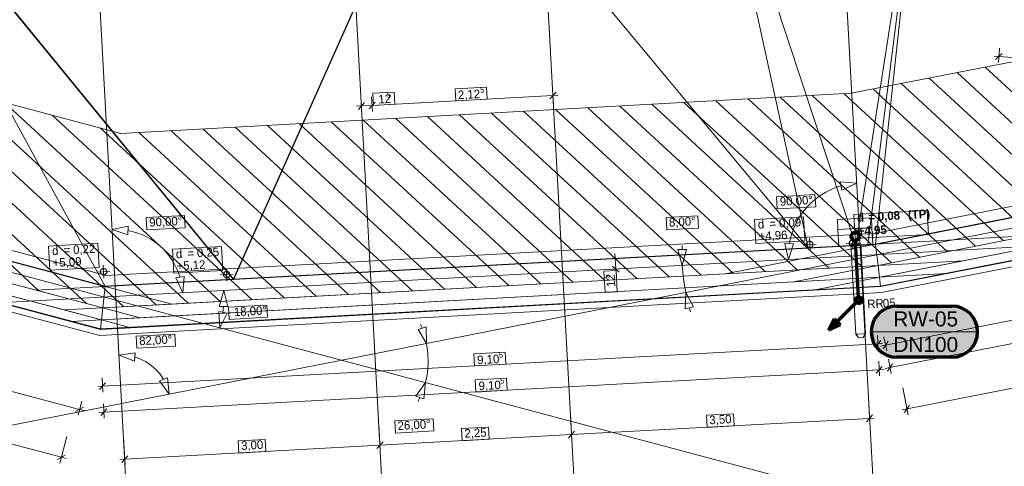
# Model space of a CAD drawing. Extents: x -181 to 1388, y 138 to 979.
# Tile 7 of 30: x 565 to 796, y 272 to 376. Entities that reach past the tile are written whole.
import ezdxf
from ezdxf.lldxf.tags import DXFTag

# ---------------------------------------------------------------- set-up
doc = ezdxf.new("R2010")
doc.units = 0
doc.layers.get('0').update_dxf_attribs({"lineweight": 25})
for name, color, linetype, lineweight, true_color in [('01 Dachaufsicht - Bemaßung', 9, 'Continuous', 18, 0x808080), ('01AFU Allgemein Bemaßung', 9, 'Continuous', 18, 0x808080), ('20 Attikaaufkantung', 9, 'Continuous', 18, 0x808080), ('20 Dach - Attikaabdeckung', 9, 'Continuous', 18, 0x808080), ('20 Dach - Gefälledämmung Höhen', 9, 'Continuous', 18, 0x808080), ('20 Dach Gefälledämmung', 9, 'Continuous', 18, 0x808080), ('20 Dach Stb-Decke', 9, 'Continuous', 18, 0x808080), ('80 Sicherheitsbereich Dachgeländer', 9, 'Continuous', 18, 0x808080), ('S_Regenwasser', 4, 'Continuous', 70, 0x00ffff)]:
    doc.layers.add(name, color=color, linetype=linetype, lineweight=lineweight, true_color=true_color)
for name, color, linetype, lineweight in [('02 Raster Bemaßung', 7, 'Continuous', 18), ('02 Raster Gebäude', 7, 'Continuous', 18), ('20 Fallrohre', 7, 'Continuous', 18), ('20 Fallrohre - Beschriftung', 7, 'Continuous', 18), ('X_Geometrie', 7, 'Continuous', 25)]:
    doc.layers.add(name, color=color, linetype=linetype, lineweight=lineweight)
doc.layers.add('X_Hilfslinien', color=7, linetype='Continuous', lineweight=25, true_color=0xc0c0c0, plot=False)
doc.styles.get("Standard").update_dxf_attribs({"font": 'arial.ttf'})
tags = doc.linetypes.add('fein_strichliert', pattern=[4, 1, -2, 1]).pattern_tags.tags
tags[8:9] = [DXFTag(74, 4), DXFTag(75, 0), DXFTag(340, '0'), DXFTag(46, 0.0), DXFTag(50, 0.0), DXFTag(44, 0.0), DXFTag(45, 0.0)]
tags[6:7] = [DXFTag(74, 4), DXFTag(75, 0), DXFTag(340, '0'), DXFTag(46, 0.0), DXFTag(50, 0.0), DXFTag(44, 0.0), DXFTag(45, 0.0)]
tags[4:5] = [DXFTag(74, 4), DXFTag(75, 0), DXFTag(340, '0'), DXFTag(46, 0.0), DXFTag(50, 0.0), DXFTag(44, 0.0), DXFTag(45, 0.0)]

# ---------------------------------------------------------------- blocks, each defined once
blk = doc.blocks.new('Referenz-A07F5VVIWF')
at = {"layer": '01 Dachaufsicht - Bemaßung', "color": 0, "linetype": 'Continuous', "ltscale": 0.037908}
for p, q in [((795, 366.3), (795.24, 369.69)), ((793.98, 367.78), (795.1, 367.7)), ((795.9, 368.4), (794.3, 367)), ((795.1, 367.7), (831.41, 365.2)), ((667.57, 360.14), (674.92, 360.54)), ((674.92, 360.54), (667.57, 360.14)), ((675.08, 357.69), (674.92, 360.54)), ((648, 358.24), (648.18, 354.84)), ((690.54, 358.56), (648.11, 356.24)), ((653.28, 359.36), (648.27, 359.08)), ((648.27, 359.08), (648.43, 356.23)), ((653.44, 356.51), (653.28, 359.36)), ((667.57, 360.14), (667.73, 357.29)), ((689.83, 357.77), (691.25, 359.35)), ((690.46, 359.97), (690.65, 356.57)), ((691.66, 358.63), (690.54, 358.56)), ((1064.43, 358.27), (768.55, 300.09)), ((645.61, 356.11), (644.48, 356.04)), ((646.32, 356.89), (644.9, 355.32)), ((645.53, 357.51), (645.72, 354.11)), ((648.11, 356.24), (645.61, 356.11)), ((647.4, 355.45), (648.81, 357.03)), ((653.44, 356.51), (648.43, 356.23)), ((648.43, 356.23), (653.44, 356.51)), ((667.73, 357.29), (675.08, 357.69)), ((769.58, 294.83), (1065.47, 353.02)), ((705.94, 319.68), (704.36, 321.1)), ((705.15, 320.39), (705.08, 321.52)), ((579.5, 285.02), (450.75, 319.18)), ((707.14, 320.5), (703.74, 320.32)), ((705.28, 317.9), (705.15, 320.39)), ((705.33, 317.58), (702.48, 317.42)), ((702.48, 317.42), (702.75, 312.41)), ((707.28, 318.01), (703.88, 317.82)), ((704.49, 318.6), (706.07, 317.19)), ((705.34, 316.77), (705.28, 317.9)), ((705.6, 312.56), (705.33, 317.58)), ((702.75, 312.41), (705.6, 312.56)), ((766.74, 300.4), (584.88, 290.44)), ((766.03, 299.61), (767.45, 301.19)), ((766.63, 302.39), (766.82, 298.99)), ((767.86, 300.46), (766.74, 300.4)), ((769.14, 300.97), (767.96, 299.21)), ((768.16, 302.05), (768.82, 298.71)), ((679.33, 298.44), (671.98, 298.04)), ((671.98, 298.04), (672.13, 295.19)), ((679.49, 295.59), (679.33, 298.44)), ((768.55, 300.09), (767.45, 299.87)), ((767.15, 292.89), (766.97, 296.29)), ((770.17, 295.71), (768.99, 293.95)), ((769.85, 293.45), (769.2, 296.8)), ((585.21, 284.34), (767.07, 294.29)), ((672.13, 295.19), (679.49, 295.59)), ((672.13, 295.19), (679.49, 295.59)), ((766.37, 293.5), (767.78, 295.08)), ((767.07, 294.29), (768.2, 294.35)), ((768.48, 294.62), (769.58, 294.83)), ((585.59, 291.23), (584.17, 289.65)), ((584.77, 292.44), (584.95, 289.04)), ((672.31, 291.94), (679.67, 292.34)), ((679.67, 292.34), (672.31, 291.94)), ((672.31, 291.94), (672.47, 289.09)), ((679.82, 289.49), (679.67, 292.34)), ((584.88, 290.44), (583.75, 290.38)), ((672.47, 289.09), (679.82, 289.49)), ((580.01, 286.96), (579.14, 283.66)), ((578.58, 284.49), (580.42, 285.56)), ((580.59, 284.73), (579.5, 285.02)), ((584.09, 284.28), (585.21, 284.34)), ((585.92, 285.13), (584.5, 283.55)), ((585.29, 282.93), (585.1, 286.34))]:
    blk.add_line(p, q, dxfattribs=at)
at = {"layer": '01AFU Allgemein Bemaßung', "color": 0, "linetype": 'Continuous', "ltscale": 0.052488}
for p, q in [((758.09, 337.38), (756.27, 336.75)), ((758.25, 336.39), (757.92, 338.37)), ((761.77, 337.99), (757.92, 338.37)), ((761.77, 337.99), (758.25, 336.39)), ((752.91, 334.92), (751.41, 333.72)), ((754.54, 335.93), (752.91, 334.92)), ((756.27, 336.75), (754.54, 335.93)), ((751.41, 333.72), (750.05, 332.37)), ((748.85, 330.87), (747.83, 329.25)), ((750.05, 332.37), (748.85, 330.87)), ((587.14, 327.19), (590.93, 327.95)), ((590.93, 327.95), (590.8, 325.95)), ((747.83, 329.25), (747, 327.52)), ((587.14, 327.19), (590.8, 325.95)), ((592.72, 326.49), (590.86, 326.95)), ((594.51, 325.81), (592.72, 326.49)), ((596.2, 324.91), (594.51, 325.81)), ((746.37, 325.71), (745.95, 323.84)), ((747, 327.52), (746.37, 325.71)), ((597.77, 323.81), (596.2, 324.91)), ((599.19, 322.54), (597.77, 323.81)), ((720.86, 323.45), (720.84, 322.97)), ((744.95, 323.89), (746.95, 323.78)), ((745.74, 320.11), (744.95, 323.89)), ((745.74, 320.11), (746.95, 323.78)), ((600.45, 321.1), (599.19, 322.54)), ((601.53, 319.51), (600.45, 321.1)), ((719.82, 322.47), (721.82, 322.49)), ((720.87, 318.75), (719.82, 322.47)), ((720.84, 322.97), (720.82, 322.48)), ((720.87, 318.75), (721.82, 322.49)), ((602.41, 317.81), (601.53, 319.51)), ((720.87, 318.75), (721.16, 315.57)), ((603.07, 316.01), (602.41, 317.81)), ((602.08, 315.84), (604.05, 316.19)), ((603.71, 312.34), (602.08, 315.84)), ((603.71, 312.34), (604.05, 316.19)), ((721.16, 315.57), (721.66, 312.43)), ((613.32, 312.86), (612.27, 309.14)), ((613.32, 312.86), (614.27, 309.12)), ((721.66, 312.43), (721.56, 308.56)), ((721.66, 312.43), (723.51, 309.03)), ((612.15, 307.96), (614.12, 307.57)), ((612.42, 304.1), (612.15, 307.96)), ((614.27, 309.12), (612.27, 309.14)), ((612.42, 304.1), (614.12, 307.57)), ((613.13, 307.76), (613.21, 308.45)), ((613.21, 308.45), (613.27, 309.13)), ((723.51, 309.03), (721.56, 308.56)), ((722.53, 308.8), (722.67, 308.33)), ((722.67, 308.33), (722.81, 307.87)), ((659.66, 304.5), (659.47, 304.94)), ((658.89, 303.77), (660.81, 304.33)), ((660.9, 300.47), (658.89, 303.77)), ((659.85, 304.05), (659.66, 304.5)), ((660.9, 300.47), (660.81, 304.33)), ((661.22, 298.18), (660.9, 300.47)), ((588.75, 297.72), (592.57, 298.3)), ((592.57, 298.3), (592.35, 296.31)), ((661.27, 295.87), (661.22, 298.18)), ((588.75, 297.72), (592.35, 296.31)), ((593.83, 296.82), (592.46, 297.3)), ((595.13, 296.16), (593.83, 296.82)), ((596.33, 295.34), (595.13, 296.16)), ((661.07, 293.57), (661.27, 295.87)), ((597.42, 294.38), (596.33, 295.34)), ((598.38, 293.28), (597.42, 294.38)), ((660.6, 291.31), (661.07, 293.57)), ((598.25, 291.72), (600.13, 292.42)), ((600.5, 288.58), (598.25, 291.72)), ((599.19, 292.07), (598.38, 293.28)), ((600.5, 288.58), (600.13, 292.42)), ((660.6, 291.31), (658.38, 288.15)), ((660.6, 291.31), (660.26, 287.46)), ((660.26, 287.46), (658.38, 288.15)), ((658.88, 286.93), (659.11, 287.37)), ((659.11, 287.37), (659.32, 287.8))]:
    blk.add_line(p, q, dxfattribs=at)
at = {"layer": '01AFU Allgemein Bemaßung', "color": 0, "linetype": 'Continuous', "ltscale": 0.037908}
for p, q in [((751.99, 335.34), (742.98, 334.84)), ((752.15, 332.48), (751.99, 335.34)), ((742.98, 334.84), (743.13, 331.99)), ((595.09, 329.95), (604.1, 330.44)), ((604.1, 330.44), (595.09, 329.95)), ((604.26, 327.59), (604.1, 330.44)), ((717.06, 329.97), (724.51, 330.38)), ((724.51, 330.38), (717.06, 329.97)), ((724.67, 327.52), (724.51, 330.38)), ((752.15, 332.48), (743.13, 331.99)), ((743.13, 331.99), (752.15, 332.48)), ((595.09, 329.95), (595.24, 327.09)), ((717.06, 329.97), (717.22, 327.11)), ((595.24, 327.09), (604.26, 327.59)), ((717.22, 327.11), (724.67, 327.52)), ((623.43, 309.45), (614.41, 308.95)), ((614.41, 308.95), (614.57, 306.1)), ((623.58, 306.59), (623.43, 309.45)), ((614.57, 306.1), (623.58, 306.59)), ((601.83, 302.68), (592.81, 302.18)), ((601.83, 302.68), (592.81, 302.18)), ((601.98, 299.83), (601.83, 302.68)), ((592.81, 302.18), (592.97, 299.33)), ((592.97, 299.33), (601.98, 299.83)), ((592.97, 299.33), (601.98, 299.83)), ((662.45, 282.81), (653.43, 282.32)), ((653.43, 282.32), (653.59, 279.46)), ((662.6, 279.96), (662.45, 282.81)), ((653.59, 279.46), (662.6, 279.96))]:
    blk.add_line(p, q, dxfattribs=at)
at = {"layer": '02 Raster Bemaßung', "linetype": 'Continuous', "ltscale": 0.052488}
for p, q in [((773.57, 285.15), (1061.43, 341.81)), ((442.16, 309.13), (575.25, 273.8)), ((773.84, 283.77), (772.6, 290.05)), ((764.86, 281.52), (764.51, 287.92)), ((694.97, 277.69), (694.62, 284.09)), ((772.46, 284.93), (773.57, 285.15)), ((774.16, 286.03), (772.97, 284.27)), ((694.89, 279.1), (764.78, 282.92)), ((764.07, 282.13), (765.49, 283.71)), ((764.78, 282.92), (765.9, 282.98)), ((650.03, 275.23), (649.68, 281.63)), ((695.6, 279.89), (694.18, 278.31)), ((574.89, 272.44), (576.53, 278.63)), ((590.16, 271.96), (589.81, 278.35)), ((650.67, 277.43), (649.25, 275.85)), ((649.96, 276.64), (694.89, 279.1)), ((590.08, 273.36), (649.96, 276.64)), ((574.33, 273.26), (576.16, 274.33)), ((575.25, 273.8), (576.33, 273.51)), ((588.96, 273.3), (590.08, 273.36)), ((590.79, 274.15), (589.38, 272.57))]:
    blk.add_line(p, q, dxfattribs=at)
at = {"layer": '02 Raster Bemaßung', "linetype": 'Continuous', "ltscale": 0.037908}
for p, q in [((732.84, 284.01), (726.52, 283.66)), ((732.84, 284.01), (726.52, 283.66)), ((726.52, 283.66), (726.68, 280.81)), ((733, 281.15), (732.84, 284.01)), ((675.43, 280.87), (669.11, 280.52)), ((675.43, 280.87), (669.11, 280.52)), ((669.11, 280.52), (669.26, 277.67)), ((675.59, 278.01), (675.43, 280.87)), ((733, 281.15), (726.68, 280.81)), ((726.68, 280.81), (733, 281.15)), ((616.7, 277.65), (623.03, 278)), ((623.03, 278), (616.7, 277.65)), ((616.7, 277.65), (616.86, 274.8)), ((623.18, 275.14), (623.03, 278)), ((675.59, 278.01), (669.26, 277.67)), ((669.26, 277.67), (675.59, 278.01)), ((616.86, 274.8), (623.18, 275.14))]:
    blk.add_line(p, q, dxfattribs=at)
at = {"layer": '02 Raster Gebäude', "linetype": 'Continuous', "ltscale": 0.009448}
for p, q in [((574.03, 566.72), (590.89, 258.55)), ((635.61, 538.78), (650.81, 260.98)), ((751.06, 533.59), (765.73, 265.63)), ((680.98, 533.31), (695.78, 262.8)), ((316.32, 382.71), (761.63, 264.48)), ((324.28, 234.21), (1042.03, 375.48)), ((1037.14, 336.06), (323.16, 296.98))]:
    blk.add_line(p, q, dxfattribs=at)
at = {"layer": '20 Attikaaufkantung', "color": 0, "linetype": 'Continuous', "ltscale": 0.009448}
for p, q in [((1051.96, 379.99), (766.15, 323.73)), ((767.39, 313.78), (1059.18, 371.22)), ((585.47, 313.84), (453.46, 348.89)), ((448.12, 339.96), (584.43, 303.77)), ((766.15, 323.73), (585.47, 313.84)), ((591.54, 304.16), (751.62, 312.92)), ((767.39, 313.78), (751.62, 312.92)), ((584.43, 303.77), (591.54, 304.16))]:
    blk.add_line(p, q, dxfattribs=at)
at = {"layer": '20 Attikaaufkantung', "color": 0, "linetype": 'Continuous', "ltscale": 0.037908}
for p, q in [((1051.96, 379.99), (766.15, 323.73)), ((1056.69, 375.82), (766.77, 318.76)), ((1059.33, 373.49), (767.12, 315.97)), ((786.85, 319.86), (1056.49, 372.93)), ((782.9, 316.84), (1059.18, 371.22)), ((585.47, 313.84), (453.46, 348.89)), ((584.95, 308.81), (450.79, 344.43)), ((584.66, 305.99), (449.3, 341.93)), ((459.91, 342), (569.31, 312.96)), ((454.41, 340.57), (575.91, 308.31)), ((452.14, 338.9), (577.55, 305.6)), ((802.01, 325.69), (766.15, 323.73)), ((802.01, 325.69), (766.15, 323.73)), ((766.77, 318.76), (802.01, 325.69)), ((766.15, 323.73), (585.47, 313.84)), ((766.15, 323.73), (585.47, 313.84)), ((766.15, 323.73), (730.91, 316.79)), ((766.15, 323.73), (766.77, 318.76)), ((766.77, 318.76), (584.95, 308.81)), ((766.77, 318.76), (584.95, 308.81)), ((766.77, 318.76), (730.91, 316.79)), ((730.91, 316.79), (766.77, 318.76)), ((766.77, 318.76), (747.04, 314.87)), ((786.85, 319.86), (766.77, 318.76)), ((786.85, 319.86), (766.77, 318.76)), ((767.12, 315.97), (766.77, 318.76)), ((767.12, 315.97), (786.85, 319.86)), ((601.11, 309.69), (730.91, 316.79)), ((601.11, 309.69), (730.91, 316.79)), ((767.12, 315.97), (782.9, 316.84)), ((782.9, 316.84), (767.12, 315.97)), ((767.39, 313.78), (782.9, 316.84)), ((767.12, 315.97), (584.66, 305.99)), ((767.12, 315.97), (584.66, 305.99)), ((747.04, 314.87), (593.71, 306.48)), ((593.71, 306.48), (747.04, 314.87)), ((767.12, 315.97), (747.04, 314.87)), ((747.04, 314.87), (767.12, 315.97)), ((767.12, 315.97), (751.62, 312.92)), ((767.12, 315.97), (767.39, 313.78)), ((585.47, 313.84), (569.31, 312.96)), ((585.47, 313.84), (569.31, 312.96)), ((569.31, 312.96), (584.95, 308.81)), ((585.47, 313.84), (584.95, 308.81)), ((601.11, 309.69), (585.47, 313.84)), ((751.62, 312.92), (591.54, 304.16)), ((591.54, 304.16), (751.62, 312.92)), ((767.39, 313.78), (751.62, 312.92)), ((751.62, 312.92), (767.39, 313.78)), ((601.11, 309.69), (584.95, 308.81)), ((584.95, 308.81), (601.11, 309.69)), ((584.95, 308.81), (575.91, 308.31)), ((584.95, 308.81), (575.91, 308.31)), ((575.91, 308.31), (584.66, 305.99)), ((584.95, 308.81), (584.66, 305.99)), ((593.71, 306.48), (584.95, 308.81)), ((577.55, 305.6), (584.66, 305.99)), ((577.55, 305.6), (584.66, 305.99)), ((577.55, 305.6), (584.43, 303.77)), ((584.66, 305.99), (584.43, 303.77)), ((593.71, 306.48), (584.66, 305.99)), ((584.66, 305.99), (593.71, 306.48)), ((591.54, 304.16), (584.66, 305.99)), ((591.54, 304.16), (584.43, 303.77)), ((584.43, 303.77), (591.54, 304.16))]:
    blk.add_line(p, q, dxfattribs=at)
at = {"layer": '20 Dach - Attikaabdeckung', "color": 0, "linetype": 'Continuous', "ltscale": 0.018225}
for p, q in [((1049.58, 382.07), (765.84, 326.22)), ((767.57, 312.37), (1062.82, 370.48)), ((585.73, 316.36), (454.8, 351.12)), ((447.36, 338.69), (584.29, 302.34)), ((765.84, 326.22), (585.73, 316.36)), ((584.29, 302.34), (767.57, 312.37))]:
    blk.add_line(p, q, dxfattribs=at)
at = {"layer": '20 Dach - Attikaabdeckung', "color": 0, "linetype": 'Continuous', "ltscale": 0.004928}
for p, q in [((766.15, 323.73), (1051.96, 379.99)), ((453.46, 348.89), (585.47, 313.84)), ((585.47, 313.84), (766.15, 323.73))]:
    blk.add_line(p, q, dxfattribs=at)
at = {"layer": '20 Dach - Gefälledämmung Höhen', "color": 0, "linetype": 'Continuous', "ltscale": 0.037908}
for p, q in [((778.29, 331.64), (761.09, 330.7)), ((761.09, 330.7), (761.39, 325.05)), ((778.6, 325.99), (778.29, 331.64)), ((749.33, 330.14), (737.81, 329.51)), ((737.81, 329.51), (738.12, 323.86)), ((749.64, 324.49), (749.33, 330.14)), ((761.39, 325.05), (778.6, 325.99)), ((583.77, 323.93), (572.25, 323.3)), ((584.08, 318.28), (583.77, 323.93)), ((738.12, 323.86), (749.64, 324.49)), ((572.25, 323.3), (572.56, 317.65)), ((612.82, 323.18), (601.3, 322.55)), ((601.3, 322.55), (601.61, 316.9)), ((613.13, 317.53), (612.82, 323.18)), ((572.56, 317.65), (584.08, 318.28)), ((601.61, 316.9), (613.13, 317.53))]:
    blk.add_line(p, q, dxfattribs=at)
at = {"layer": '20 Dach - Gefälledämmung Höhen', "color": 0, "linetype": 'Continuous', "ltscale": 0.009448}
for p, q in [((752.25, 323.75), (749.25, 323.58)), ((750.67, 325.16), (750.83, 322.17)), ((762.28, 324.03), (759.28, 323.87)), ((760.7, 325.45), (760.86, 322.45)), ((585.05, 318.78), (585.21, 315.78)), ((586.63, 317.36), (583.63, 317.2)), ((615.49, 316.68), (612.49, 316.52)), ((613.91, 318.1), (614.07, 315.1))]:
    blk.add_line(p, q, dxfattribs=at)
at = {"layer": '20 Dach - Gefälledämmung Höhen', "color": 0, "linetype": 'Continuous', "ltscale": 0.052488}
for p, q in [((750.02, 323.83), (750, 323.73)), ((750, 323.73), (750, 323.64)), ((750, 323.64), (750.01, 323.54)), ((750.01, 323.54), (750.04, 323.44)), ((750.05, 323.92), (750.02, 323.83)), ((750.04, 323.44), (750.07, 323.35)), ((750.09, 324.01), (750.05, 323.92)), ((750.07, 323.35), (750.12, 323.26)), ((750.14, 324.1), (750.09, 324.01)), ((750.2, 324.17), (750.14, 324.1)), ((750.27, 324.24), (750.2, 324.17)), ((750.35, 324.3), (750.27, 324.24)), ((750.44, 324.35), (750.35, 324.3)), ((750.53, 324.38), (750.44, 324.35)), ((750.62, 324.4), (750.53, 324.38)), ((750.72, 324.42), (750.62, 324.4)), ((750.82, 324.41), (750.72, 324.42)), ((750.92, 324.4), (750.82, 324.41)), ((751.01, 324.37), (750.92, 324.4)), ((751.1, 324.33), (751.01, 324.37)), ((751.18, 324.28), (751.1, 324.33)), ((751.26, 324.22), (751.18, 324.28)), ((751.33, 324.15), (751.26, 324.22)), ((751.39, 324.07), (751.33, 324.15)), ((751.36, 323.23), (751.42, 323.32)), ((751.43, 323.98), (751.39, 324.07)), ((751.42, 323.32), (751.46, 323.41)), ((751.47, 323.89), (751.43, 323.98)), ((751.46, 323.41), (751.48, 323.5)), ((751.49, 323.79), (751.47, 323.89)), ((751.48, 323.5), (751.5, 323.6)), ((751.5, 323.7), (751.49, 323.79)), ((751.5, 323.6), (751.5, 323.7)), ((760.05, 324.12), (760.03, 324.02)), ((760.03, 324.02), (760.03, 323.92)), ((760.03, 323.92), (760.04, 323.82)), ((760.04, 323.82), (760.06, 323.73)), ((760.07, 324.21), (760.05, 324.12)), ((760.06, 323.73), (760.1, 323.64)), ((760.11, 324.3), (760.07, 324.21)), ((760.1, 323.64), (760.15, 323.55)), ((760.17, 324.38), (760.11, 324.3)), ((760.15, 323.55), (760.2, 323.47)), ((760.23, 324.46), (760.17, 324.38)), ((760.2, 323.47), (760.27, 323.4)), ((760.3, 324.53), (760.23, 324.46)), ((760.27, 323.4), (760.35, 323.34)), ((760.38, 324.58), (760.3, 324.53)), ((760.35, 323.34), (760.43, 323.29)), ((760.46, 324.63), (760.38, 324.58)), ((760.56, 324.67), (760.46, 324.63)), ((760.65, 324.69), (760.56, 324.67)), ((760.75, 324.7), (760.65, 324.69)), ((760.85, 324.7), (760.75, 324.7)), ((760.94, 324.68), (760.85, 324.7)), ((761.04, 324.65), (760.94, 324.68)), ((761.13, 324.61), (761.04, 324.65)), ((761.09, 323.27), (761.18, 323.32)), ((761.21, 324.56), (761.13, 324.61)), ((761.18, 323.32), (761.26, 323.37)), ((761.29, 324.5), (761.21, 324.56)), ((761.26, 323.37), (761.33, 323.44)), ((761.35, 324.43), (761.29, 324.5)), ((761.33, 323.44), (761.39, 323.52)), ((761.41, 324.35), (761.35, 324.43)), ((761.39, 323.52), (761.44, 323.6)), ((761.46, 324.27), (761.41, 324.35)), ((761.44, 323.6), (761.48, 323.69)), ((761.49, 324.17), (761.46, 324.27)), ((761.48, 323.69), (761.51, 323.79)), ((761.52, 324.08), (761.49, 324.17)), ((761.51, 323.79), (761.53, 323.88)), ((761.53, 323.98), (761.52, 324.08)), ((761.53, 323.88), (761.53, 323.98)), ((750.12, 323.26), (750.18, 323.19)), ((750.18, 323.19), (750.24, 323.11)), ((750.24, 323.11), (750.32, 323.05)), ((750.32, 323.05), (750.4, 323)), ((750.4, 323), (750.49, 322.96)), ((750.49, 322.96), (750.59, 322.93)), ((750.59, 322.93), (750.68, 322.92)), ((750.68, 322.92), (750.78, 322.92)), ((750.78, 322.92), (750.88, 322.93)), ((750.88, 322.93), (750.97, 322.95)), ((750.97, 322.95), (751.07, 322.99)), ((751.07, 322.99), (751.15, 323.03)), ((751.15, 323.03), (751.23, 323.09)), ((751.23, 323.09), (751.3, 323.16)), ((751.3, 323.16), (751.36, 323.23)), ((760.43, 323.29), (760.52, 323.25)), ((760.52, 323.25), (760.61, 323.22)), ((760.61, 323.22), (760.71, 323.2)), ((760.71, 323.2), (760.81, 323.2)), ((760.81, 323.2), (760.91, 323.21)), ((760.91, 323.21), (761, 323.23)), ((761, 323.23), (761.09, 323.27)), ((584.4, 317.44), (584.38, 317.35)), ((584.38, 317.35), (584.38, 317.25)), ((584.38, 317.25), (584.39, 317.15)), ((584.39, 317.15), (584.41, 317.05)), ((584.42, 317.54), (584.4, 317.44)), ((584.41, 317.05), (584.45, 316.96)), ((584.46, 317.63), (584.42, 317.54)), ((584.45, 316.96), (584.49, 316.88)), ((584.51, 317.71), (584.46, 317.63)), ((584.49, 316.88), (584.55, 316.8)), ((584.58, 317.79), (584.51, 317.71)), ((584.55, 316.8), (584.62, 316.73)), ((584.65, 317.85), (584.58, 317.79)), ((584.62, 316.73), (584.7, 316.67)), ((584.73, 317.91), (584.65, 317.85)), ((584.7, 316.67), (584.78, 316.61)), ((584.81, 317.96), (584.73, 317.91)), ((584.78, 316.61), (584.87, 316.57)), ((584.9, 317.99), (584.81, 317.96)), ((584.87, 316.57), (584.96, 316.55)), ((585, 318.02), (584.9, 317.99)), ((584.96, 316.55), (585.06, 316.53)), ((585.1, 318.03), (585, 318.02)), ((585.06, 316.53), (585.16, 316.53)), ((585.2, 318.03), (585.1, 318.03)), ((585.16, 316.53), (585.26, 316.54)), ((585.29, 318.01), (585.2, 318.03)), ((585.26, 316.54), (585.35, 316.56)), ((585.39, 317.98), (585.29, 318.01)), ((585.35, 316.56), (585.44, 316.6)), ((585.48, 317.94), (585.39, 317.98)), ((585.44, 316.6), (585.53, 316.64)), ((585.56, 317.89), (585.48, 317.94)), ((585.53, 316.64), (585.61, 316.7)), ((585.64, 317.83), (585.56, 317.89)), ((585.61, 316.7), (585.68, 316.77)), ((585.7, 317.76), (585.64, 317.83)), ((585.68, 316.77), (585.74, 316.85)), ((585.76, 317.68), (585.7, 317.76)), ((585.74, 316.85), (585.79, 316.93)), ((585.81, 317.59), (585.76, 317.68)), ((585.79, 316.93), (585.83, 317.02)), ((585.84, 317.5), (585.81, 317.59)), ((585.83, 317.02), (585.86, 317.11)), ((585.87, 317.41), (585.84, 317.5)), ((585.86, 317.11), (585.87, 317.21)), ((585.88, 317.31), (585.87, 317.41)), ((585.87, 317.21), (585.88, 317.31)), ((613.26, 316.76), (613.24, 316.67)), ((613.24, 316.67), (613.24, 316.57)), ((613.24, 316.57), (613.25, 316.47)), ((613.25, 316.47), (613.27, 316.38)), ((613.28, 316.86), (613.26, 316.76)), ((613.32, 316.95), (613.28, 316.86)), ((613.38, 317.03), (613.32, 316.95)), ((613.44, 317.11), (613.38, 317.03)), ((613.51, 317.18), (613.44, 317.11)), ((613.59, 317.23), (613.51, 317.18)), ((613.67, 317.28), (613.59, 317.23)), ((613.77, 317.32), (613.67, 317.28)), ((613.86, 317.34), (613.77, 317.32)), ((613.96, 317.35), (613.86, 317.34)), ((614.06, 317.35), (613.96, 317.35)), ((614.15, 317.33), (614.06, 317.35)), ((614.25, 317.3), (614.15, 317.33)), ((614.34, 317.26), (614.25, 317.3)), ((614.42, 317.21), (614.34, 317.26)), ((614.5, 317.15), (614.42, 317.21)), ((614.56, 317.08), (614.5, 317.15)), ((614.62, 317), (614.56, 317.08)), ((614.67, 316.91), (614.62, 317)), ((614.7, 316.82), (614.67, 316.91)), ((614.69, 316.34), (614.72, 316.44)), ((614.73, 316.73), (614.7, 316.82)), ((614.72, 316.44), (614.74, 316.53)), ((614.74, 316.63), (614.73, 316.73)), ((614.74, 316.53), (614.74, 316.63)), ((613.27, 316.38), (613.31, 316.28)), ((613.31, 316.28), (613.35, 316.2)), ((613.35, 316.2), (613.41, 316.12)), ((613.41, 316.12), (613.48, 316.05)), ((613.48, 316.05), (613.56, 315.99)), ((613.56, 315.99), (613.64, 315.94)), ((613.64, 315.94), (613.73, 315.9)), ((613.73, 315.9), (613.82, 315.87)), ((613.82, 315.87), (613.92, 315.85)), ((613.92, 315.85), (614.02, 315.85)), ((614.02, 315.85), (614.12, 315.86)), ((614.12, 315.86), (614.21, 315.88)), ((614.21, 315.88), (614.3, 315.92)), ((614.3, 315.92), (614.39, 315.97)), ((614.39, 315.97), (614.47, 316.02)), ((614.47, 316.02), (614.54, 316.09)), ((614.54, 316.09), (614.6, 316.17)), ((614.6, 316.17), (614.65, 316.25)), ((614.65, 316.25), (614.69, 316.34))]:
    blk.add_line(p, q, dxfattribs=at)
at = {"layer": '20 Dach Gefälledämmung', "color": 0, "linetype": 'Continuous', "ltscale": 0.009448}
for p, q in [((585.47, 313.84), (522.72, 428.91)), ((664.78, 425.81), (615.63, 315.49)), ((728.19, 424.43), (750.41, 322.87)), ((761.56, 323.48), (777.11, 423.72)), ((777.11, 423.72), (766.15, 323.73))]:
    blk.add_line(p, q, dxfattribs=at)
at = {"layer": '20 Dach Gefälledämmung', "color": 0, "linetype": 'Continuous', "ltscale": 0.052488}
for p, q in [((522.72, 428.91), (615.63, 315.49)), ((664.78, 425.81), (750.41, 322.87)), ((761.56, 323.48), (728.19, 424.43)), ((777.11, 423.72), (764.35, 323.63)), ((453.46, 348.89), (585.47, 313.84)), ((899.55, 349.99), (766.15, 323.73)), ((750.41, 322.87), (761.56, 323.48)), ((764.35, 323.63), (761.56, 323.48)), ((766.15, 323.73), (764.35, 323.63)), ((615.63, 315.49), (750.41, 322.87)), ((585.47, 313.84), (615.63, 315.49))]:
    blk.add_line(p, q, dxfattribs=at)
at = {"layer": '20 Dach Gefälledämmung', "color": 0, "linetype": 'Continuous', "ltscale": 0.037908}
for p, q in [((761.56, 323.48), (750.41, 322.87)), ((764.35, 323.63), (766.15, 323.73)), ((750.41, 322.87), (615.63, 315.49))]:
    blk.add_line(p, q, dxfattribs=at)
at = {"layer": '20 Dach Stb-Decke', "color": 0, "linetype": 'Continuous', "ltscale": 0.2916}
for p, q in [((766.77, 318.76), (1056.69, 375.82)), ((450.79, 344.43), (584.95, 308.81)), ((584.95, 308.81), (766.77, 318.76))]:
    blk.add_line(p, q, dxfattribs=at)
at = {"layer": '20 Fallrohre', "linetype": 'Continuous', "ltscale": 0.009448}
for p, q in [((757.25, 329.49), (765.24, 329.93)), ((765.24, 329.93), (757.25, 329.49)), ((757.37, 327.2), (757.25, 329.49)), ((757.25, 329.49), (757.25, 329.49)), ((765.36, 327.63), (765.24, 329.93)), ((765.24, 329.93), (765.24, 329.93)), ((757.37, 327.2), (765.36, 327.63)), ((757.38, 327.16), (757.37, 327.2)), ((757.38, 327.16), (765.36, 327.59)), ((757.59, 323.24), (757.38, 327.16)), ((765.36, 327.59), (765.36, 327.63)), ((765.58, 323.68), (765.36, 327.59)), ((757.59, 323.24), (765.58, 323.68)), ((757.59, 323.2), (765.58, 323.64)), ((757.6, 323.16), (765.58, 323.6)), ((761, 323.76), (760.43, 323.68)), ((760.43, 323.68), (761, 323.66)), ((760.43, 323.68), (761.58, 302.67)), ((760.47, 323.68), (761.02, 323.76)), ((761.02, 323.66), (760.47, 323.68)), ((762.14, 323.82), (761, 323.76)), ((761, 323.66), (762.14, 323.72)), ((761.02, 323.76), (762.12, 323.82)), ((762.12, 323.72), (761.02, 323.66)), ((762.12, 323.82), (762.67, 323.8)), ((762.67, 323.8), (762.12, 323.72)), ((762.71, 323.8), (762.14, 323.82)), ((762.14, 323.72), (762.71, 323.8)), ((762.71, 323.8), (763.86, 302.79)), ((765.58, 323.64), (765.58, 323.68)), ((765.58, 323.6), (765.58, 323.64)), ((757.59, 323.2), (757.59, 323.24)), ((757.6, 323.16), (757.59, 323.2)), ((761.31, 310.8), (761.29, 310.54)), ((761.29, 310.54), (761.34, 310.28)), ((761.4, 311.04), (761.31, 310.8)), ((761.35, 310.79), (761.33, 310.54)), ((761.33, 310.54), (761.38, 310.29)), ((761.34, 310.28), (761.45, 310.05)), ((761.43, 311.03), (761.35, 310.79)), ((761.38, 310.29), (761.49, 310.07)), ((761.54, 311.26), (761.4, 311.04)), ((761.57, 311.23), (761.43, 311.03)), ((761.45, 310.05), (761.62, 309.85)), ((761.49, 310.07), (761.65, 309.88)), ((761.74, 311.43), (761.54, 311.26)), ((761.76, 311.4), (761.57, 311.23)), ((761.62, 309.85), (761.84, 309.7)), ((761.65, 309.88), (761.86, 309.74)), ((761.98, 311.54), (761.74, 311.43)), ((761.99, 311.51), (761.76, 311.4)), ((761.84, 309.7), (762.08, 309.61)), ((761.86, 309.74), (762.09, 309.65)), ((762.23, 311.59), (761.98, 311.54)), ((762.24, 311.55), (761.99, 311.51)), ((762.08, 309.61), (762.34, 309.59)), ((762.09, 309.65), (762.34, 309.63)), ((762.5, 311.57), (762.23, 311.59)), ((762.49, 311.53), (762.24, 311.55)), ((762.34, 309.63), (762.59, 309.68)), ((762.34, 309.59), (762.6, 309.64)), ((762.72, 311.45), (762.49, 311.53)), ((762.74, 311.48), (762.5, 311.57)), ((762.59, 309.68), (762.81, 309.79)), ((762.6, 309.64), (762.84, 309.76)), ((762.93, 311.31), (762.72, 311.45)), ((762.96, 311.34), (762.74, 311.48)), ((762.81, 309.79), (763, 309.95)), ((762.84, 309.76), (763.03, 309.93)), ((763.09, 311.12), (762.93, 311.31)), ((763.13, 311.14), (762.96, 311.34)), ((763, 309.95), (763.15, 310.16)), ((763.03, 309.93), (763.18, 310.14)), ((763.2, 310.89), (763.09, 311.12)), ((763.24, 310.9), (763.13, 311.14)), ((763.15, 310.16), (763.23, 310.4)), ((763.18, 310.14), (763.27, 310.39)), ((763.25, 310.65), (763.2, 310.89)), ((763.23, 310.4), (763.25, 310.65)), ((763.29, 310.65), (763.24, 310.9)), ((763.27, 310.39), (763.29, 310.65)), ((762.2, 301.76), (761.58, 302.67)), ((762.15, 302.65), (761.58, 302.67)), ((762.22, 301.8), (761.62, 302.67)), ((762.15, 302.65), (763.29, 302.71)), ((763.29, 302.71), (763.86, 302.79)), ((763.32, 301.86), (763.82, 302.79)), ((763.34, 301.83), (763.86, 302.79)), ((762.2, 301.76), (763.34, 301.83)), ((762.22, 301.8), (763.32, 301.86))]:
    blk.add_line(p, q, dxfattribs=at)
at = {"layer": '20 Fallrohre', "linetype": 'Continuous', "ltscale": 0.037908}
for p, q in [((757.25, 329.49), (765.24, 329.93)), ((765.24, 329.93), (757.25, 329.49)), ((757.25, 329.49), (765.24, 329.93)), ((765.24, 329.93), (757.25, 329.49)), ((757.25, 329.49), (757.25, 329.49)), ((757.25, 329.49), (757.37, 327.2)), ((765.24, 329.93), (765.24, 329.93)), ((765.36, 327.63), (765.24, 329.93)), ((765.36, 327.63), (757.37, 327.2)), ((765.36, 327.63), (757.37, 327.2)), ((757.37, 327.2), (757.38, 327.16)), ((757.38, 327.16), (765.36, 327.59)), ((757.38, 327.16), (765.36, 327.59)), ((757.38, 327.16), (757.59, 323.24)), ((765.36, 327.59), (765.36, 327.63)), ((765.58, 323.68), (765.36, 327.59)), ((757.59, 323.24), (765.58, 323.68)), ((757.59, 323.24), (765.58, 323.68)), ((765.58, 323.64), (757.59, 323.2)), ((765.58, 323.64), (757.59, 323.2)), ((757.6, 323.16), (765.58, 323.6)), ((757.6, 323.16), (765.58, 323.6)), ((765.58, 323.64), (765.58, 323.68)), ((765.58, 323.6), (765.58, 323.64)), ((757.59, 323.24), (757.59, 323.2)), ((757.59, 323.2), (757.6, 323.16)), ((761.33, 310.54), (761.29, 310.54)), ((762.39, 311.59), (762.08, 311.57)), ((762.5, 309.62), (762.19, 309.6)), ((763.29, 310.65), (763.25, 310.65))]:
    blk.add_line(p, q, dxfattribs=at)
at = {"layer": '80 Sicherheitsbereich Dachgeländer', "color": 0, "linetype": 'Continuous', "ltscale": 0.052488}
for p, q in [((760.51, 359.08), (1018.28, 409.66)), ((472.46, 380.68), (589.15, 349.7)), ((766.77, 318.76), (1056.69, 375.82)), ((569.96, 312.79), (505.99, 371.78)), ((581.15, 309.82), (517.18, 368.81)), ((589.92, 309.08), (528.36, 365.84)), ((829.01, 331.01), (791.89, 365.23)), ((597.44, 309.49), (539.55, 362.87)), ((815.88, 328.42), (778.75, 362.66)), ((822.44, 329.72), (785.32, 363.94)), ((809.31, 327.13), (772.19, 361.37)), ((604.96, 309.9), (550.74, 359.9)), ((589.15, 349.7), (760.51, 359.08)), ((783.06, 321.96), (743.8, 358.16)), ((789.62, 323.25), (751.32, 358.57)), ((796.19, 324.55), (758.84, 358.98)), ((802.75, 325.84), (765.62, 360.08)), ((612.48, 310.31), (561.92, 356.93)), ((740.31, 317.31), (698.68, 355.69)), ((747.83, 317.72), (706.2, 356.1)), ((755.35, 318.13), (713.72, 356.52)), ((762.87, 318.54), (721.24, 356.93)), ((769.93, 319.38), (728.76, 357.34)), ((776.49, 320.67), (736.28, 357.75)), ((620, 310.72), (573.11, 353.96)), ((702.71, 315.25), (661.08, 353.63)), ((710.23, 315.66), (668.6, 354.05)), ((717.75, 316.07), (676.12, 354.46)), ((725.27, 316.49), (683.64, 354.87)), ((732.79, 316.9), (691.16, 355.28)), ((657.59, 312.78), (615.97, 351.16)), ((665.11, 313.19), (623.49, 351.58)), ((672.63, 313.61), (631.01, 351.99)), ((680.15, 314.02), (638.53, 352.4)), ((687.67, 314.43), (646.05, 352.81)), ((695.19, 314.84), (653.57, 353.22)), ((627.51, 311.14), (584.3, 350.99)), ((635.03, 311.55), (593.41, 349.93)), ((642.55, 311.96), (600.93, 350.34)), ((650.07, 312.37), (608.45, 350.75)), ((450.79, 344.43), (584.95, 308.81)), ((584.95, 308.81), (766.77, 318.76))]:
    blk.add_line(p, q, dxfattribs=at)
at = {"layer": '01 Dachaufsicht - Bemaßung', "color": 0, "linetype": 'ByBlock', "ltscale": 0.2916, "attachment_point": 1}
for s, insert, char_height, rotation in [('{\\fCentury Gothic;5}', (673.45, 360.52), 1.32, 3.1327), ('{\\fCentury Gothic;12}', (649.52, 358.67), 2, 3.1327), ('{\\fCentury Gothic;5}', (651.53, 359.32), 1.32, 3.1327), ('{\\fCentury Gothic;2,12}', (668.19, 359.69), 2, 3.1327), ('{\\fCentury Gothic;5}', (702.51, 315.67), 1.32, 93.1327), ('{\\fCentury Gothic;12}', (703.16, 313.65), 2, 93.1327), ('{\\fCentury Gothic;5}', (677.81, 298.42), 1.32, 3.1327), ('{\\fCentury Gothic;9,10}', (672.7, 297.6), 2, 3.1327), ('{\\fCentury Gothic;9,10}', (673.04, 291.5), 2, 3.1327), ('{\\fCentury Gothic;5}', (678.14, 292.32), 1.32, 3.1327)]:
    blk.add_mtext(s, dxfattribs=dict(at, insert=insert, char_height=char_height, rotation=rotation))
at = {"layer": '01AFU Allgemein Bemaßung', "color": 0, "linetype": 'ByBlock', "ltscale": 0.2916, "char_height": 2, "attachment_point": 1, "rotation": 3.1327}
for s, insert in [('{\\fCentury Gothic;90,00°}', (743.69, 334.7)), ('{\\fCentury Gothic;90,00°}', (595.79, 329.81)), ('{\\fCentury Gothic;8,00°}', (717.68, 329.82)), ('{\\fCentury Gothic;18,00°}', (615.64, 308.84)), ('{\\fCentury Gothic;82,00°}', (593.43, 302.04)), ('{\\fCentury Gothic;26,00°}', (654.04, 282.17))]:
    blk.add_mtext(s, dxfattribs=dict(at, insert=insert))
at = {"layer": '02 Raster Bemaßung', "linetype": 'ByBlock', "ltscale": 0.2916, "char_height": 2, "attachment_point": 1, "rotation": 3.1327}
for s, insert in [('{\\fCentury Gothic;3,50}', (727.15, 283.52)), ('{\\fCentury Gothic;2,25}', (669.71, 280.37)), ('{\\fCentury Gothic;3,00}', (617.33, 277.51))]:
    blk.add_mtext(s, dxfattribs=dict(at, insert=insert))
at = {"layer": '20 Dach - Gefälledämmung Höhen', "color": 0, "linetype": 'ByBlock', "ltscale": 0.2916, "char_height": 2, "attachment_point": 1, "rotation": 3.1307}
for s, insert in [('{\\fCentury Gothic|b1|i0;d}', (761.81, 330.96)), ('{\\fCentury Gothic|b1|i0;=}', (764.44, 331.1)), ('{\\fCentury Gothic|b1|i0;0,08}', (766.67, 331.23)), ('{\\fCentury Gothic|b1|i0;(TP)}', (773.74, 331.61)), ('{\\fCentury Gothic;d}', (738.54, 329.37)), ('{\\fCentury Gothic;=}', (741.24, 329.52)), ('{\\fCentury Gothic;0,09}', (743.49, 329.64)), ('{\\fCentury Gothic|b1|i0;+4,95}', (761.99, 327.8)), ('{\\fCentury Gothic;+4,96}', (738.71, 326.58)), ('{\\fCentury Gothic;d}', (572.98, 323.16)), ('{\\fCentury Gothic;0,22}', (577.93, 323.43)), ('{\\fCentury Gothic;=}', (575.68, 323.31)), ('{\\fCentury Gothic;d}', (602.03, 322.41)), ('{\\fCentury Gothic;=}', (604.73, 322.56)), ('{\\fCentury Gothic;0,25}', (606.98, 322.68)), ('{\\fCentury Gothic;+5,09}', (573.15, 320.36)), ('{\\fCentury Gothic;+5,12}', (602.2, 319.62))]:
    blk.add_mtext(s, dxfattribs=dict(at, insert=insert))
at = {"layer": '20 Fallrohre - Beschriftung', "linetype": 'ByBlock', "ltscale": 0.2916, "char_height": 2, "attachment_point": 1, "rotation": 3.1327}
for s, insert in [('{\\fCentury Gothic;RR}', (764.19, 310.68)), ('{\\fCentury Gothic;05}', (767.84, 310.88))]:
    blk.add_mtext(s, dxfattribs=dict(at, insert=insert))
blk = doc.blocks.new('Kreis-A07F5VVQWF')
at = {"color": 0, "linetype": 'ByBlock', "lineweight": -2, "ltscale": 0.25}
blk.add_circle((762.26, 310.62), 1, dxfattribs=at)
blk = doc.blocks.new('Polygon-A07F5VW8WF')
at = {"color": 0, "linetype": 'ByBlock', "lineweight": -2, "ltscale": 0.25}
for p, q in [((1061.37, 371.68), (767.37, 313.81)), ((584.42, 303.8), (448.11, 339.99)), ((767.37, 313.81), (584.42, 303.8))]:
    blk.add_line(p, q, dxfattribs=at)
blk = doc.blocks.new('Polygon-A07F5VX6WF')
at = {"color": 0, "linetype": 'ByBlock', "lineweight": -2, "ltscale": 1.3}
for p, q in [((1051.91, 380.01), (766.12, 323.76)), ((585.45, 313.87), (453.45, 348.92)), ((766.12, 323.76), (585.45, 313.87))]:
    blk.add_line(p, q, dxfattribs=at)
blk = doc.blocks.new('Kreis-A07F5VXEWF')
at = {"color": 0, "linetype": 'ByBlock', "lineweight": -2, "ltscale": 0.25}
blk.add_circle((762.26, 310.62), 1, dxfattribs=at)
blk = doc.blocks.new('Polygon-A07F5VXWWF')
at = {"color": 0, "linetype": 'ByBlock', "lineweight": -2, "ltscale": 0.25}
for p, q in [((615.63, 315.5), (522.73, 428.9)), ((664.79, 425.8), (615.63, 315.5))]:
    blk.add_line(p, q, dxfattribs=at)
blk = doc.blocks.new('Polygon-A07F5VY8WF')
at = {"color": 0, "linetype": 'ByBlock', "lineweight": -2, "ltscale": 0.25}
for p, q in [((664.79, 425.8), (615.62, 315.52)), ((766.16, 323.72), (899.56, 349.98)), ((615.62, 315.52), (766.16, 323.72))]:
    blk.add_line(p, q, dxfattribs=at)
blk = doc.blocks.new('Polygon-A07F5VYAWF')
at = {"color": 0, "linetype": 'ByBlock', "lineweight": -2, "ltscale": 0.25}
for p, q in [((522.73, 428.9), (615.64, 315.49)), ((585.48, 313.84), (453.47, 348.88)), ((615.64, 315.49), (585.48, 313.84))]:
    blk.add_line(p, q, dxfattribs=at)

msp = doc.modelspace()

# ---------------------------------------------------------------- hatches: boundary and pattern name
at = {"layer": 'S_Regenwasser', "true_color": 0xfefefe}
msp.add_hatch(color=7, dxfattribs=at).paths.add_polyline_path([(771.19, 297.22), (784.12, 297.22), (784.47, 297.23), (784.82, 297.26), (785.16, 297.31), (785.51, 297.38), (785.84, 297.47), (786.17, 297.58), (786.5, 297.71), (786.81, 297.86), (787.12, 298.02), (787.42, 298.21), (787.7, 298.41), (787.98, 298.62), (788.24, 298.85), (788.49, 299.1), (788.72, 299.36), (788.93, 299.64), (789.13, 299.92), (789.32, 300.22), (789.48, 300.53), (789.63, 300.84), (789.76, 301.17), (789.87, 301.5), (789.96, 301.84), (790.03, 302.18), (790.08, 302.52), (790.11, 302.87), (790.12, 303.22), (790.11, 303.57), (790.08, 303.92), (790.03, 304.26), (789.96, 304.6), (789.87, 304.94), (789.76, 305.27), (789.63, 305.6), (789.48, 305.91), (789.32, 306.22), (789.13, 306.52), (788.93, 306.8), (788.72, 307.08), (788.49, 307.34), (788.24, 307.58), (787.98, 307.82), (787.7, 308.03), (787.42, 308.23), (787.12, 308.42), (786.81, 308.58), (786.5, 308.73), (786.17, 308.86), (785.84, 308.97), (785.51, 309.06), (785.16, 309.13), (784.82, 309.18), (784.47, 309.21), (784.12, 309.22), (771.19, 309.22), (770.84, 309.21), (770.49, 309.18), (770.15, 309.13), (769.81, 309.06), (769.47, 308.97), (769.14, 308.86), (768.81, 308.73), (768.5, 308.58), (768.19, 308.42), (767.89, 308.23), (767.61, 308.03), (767.33, 307.82), (767.07, 307.58), (766.83, 307.34), (766.59, 307.08), (766.38, 306.8), (766.18, 306.52), (765.99, 306.22), (765.83, 305.91), (765.68, 305.6), (765.55, 305.27), (765.44, 304.94), (765.35, 304.6), (765.28, 304.26), (765.23, 303.92), (765.2, 303.57), (765.19, 303.22), (765.2, 302.87), (765.23, 302.52), (765.28, 302.18), (765.35, 301.84), (765.44, 301.5), (765.55, 301.17), (765.68, 300.84), (765.83, 300.53), (765.99, 300.22), (766.18, 299.92), (766.38, 299.64), (766.59, 299.36), (766.83, 299.1), (767.07, 298.85), (767.33, 298.62), (767.61, 298.41), (767.89, 298.21), (768.19, 298.02), (768.5, 297.86), (768.81, 297.71), (769.14, 297.58), (769.47, 297.47), (769.81, 297.38), (770.15, 297.31), (770.49, 297.26), (770.84, 297.23)])

# ---------------------------------------------------------------- linework, layer by layer
at = {"layer": 'S_Regenwasser'}
for p, q in [((762.23, 311.12), (761.5, 324.51)), ((761.91, 310.27), (755.19, 303.55)), ((756.46, 306.27), (755.19, 303.55)), ((756.46, 306.27), (757.91, 304.82)), ((757.91, 304.82), (755.19, 303.55))]:
    msp.add_line(p, q, dxfattribs=at)
at = {"layer": 'S_Regenwasser', "color": 150, "true_color": 0x0099ff}
for p, q in [((771.19, 309.22), (784.12, 309.22)), ((784.12, 297.22), (771.19, 297.22))]:
    msp.add_line(p, q, dxfattribs=at)
at = {"layer": 'S_Regenwasser', "color": 150, "lineweight": 18, "true_color": 0x0099ff}
msp.add_line((765.19, 303.22), (790.12, 303.22), dxfattribs=at)
at = {"layer": 'S_Regenwasser'}
for centre, radius in [((761.45, 325.51), 1), ((762.26, 310.62), 0.5)]:
    msp.add_circle(centre, radius, dxfattribs=at)
at = {"layer": 'S_Regenwasser', "color": 150, "true_color": 0x0099ff}
for centre, major_axis in [((771.19, 303.22), (0, 6)), ((784.12, 303.22), (6, 0)), ((771.19, 303.22), (-6, 0)), ((784.12, 303.22), (0, -6))]:
    msp.add_ellipse(centre, major_axis=major_axis, ratio=1, start_param=0, end_param=1.570796, dxfattribs=at)
at = {"layer": 'S_Regenwasser'}
msp.add_solid([(757.91, 304.82), (755.19, 303.55), (756.46, 306.27)], dxfattribs=at)

# ---------------------------------------------------------------- block references
at = {"color": 8, "lineweight": 25, "ltscale": 12.5, "true_color": 0x808080}
msp.add_blockref('Referenz-A07F5VVIWF', (0, 0), dxfattribs=at)
at = {"layer": 'X_Geometrie', "ltscale": 0.25}
for name in ['Kreis-A07F5VVQWF', 'Kreis-A07F5VXEWF']:
    msp.add_blockref(name, (0, 0), dxfattribs=at)
at = {"layer": 'X_Hilfslinien', "ltscale": 0.25}
for name in ['Polygon-A07F5VW8WF', 'Polygon-A07F5VXWWF', 'Polygon-A07F5VYAWF', 'Polygon-A07F5VY8WF']:
    msp.add_blockref(name, (0, 0), dxfattribs=at)
at = {"layer": 'X_Hilfslinien', "linetype": 'fein_strichliert', "lineweight": 13, "ltscale": 1.3}
msp.add_blockref('Polygon-A07F5VX6WF', (0, 0), dxfattribs=at)

# ---------------------------------------------------------------- texts
at = {"layer": 'S_Regenwasser', "color": 150, "true_color": 0x0099ff, "char_height": 3.5, "attachment_point": 1}
for s, insert in [('{\\fArial;RW-05}', (770.34, 307.97)), ('{\\fArial;DN100}', (770.35, 301.97))]:
    msp.add_mtext(s, dxfattribs=dict(at, insert=insert))

doc.saveas('drawing.dxf')
